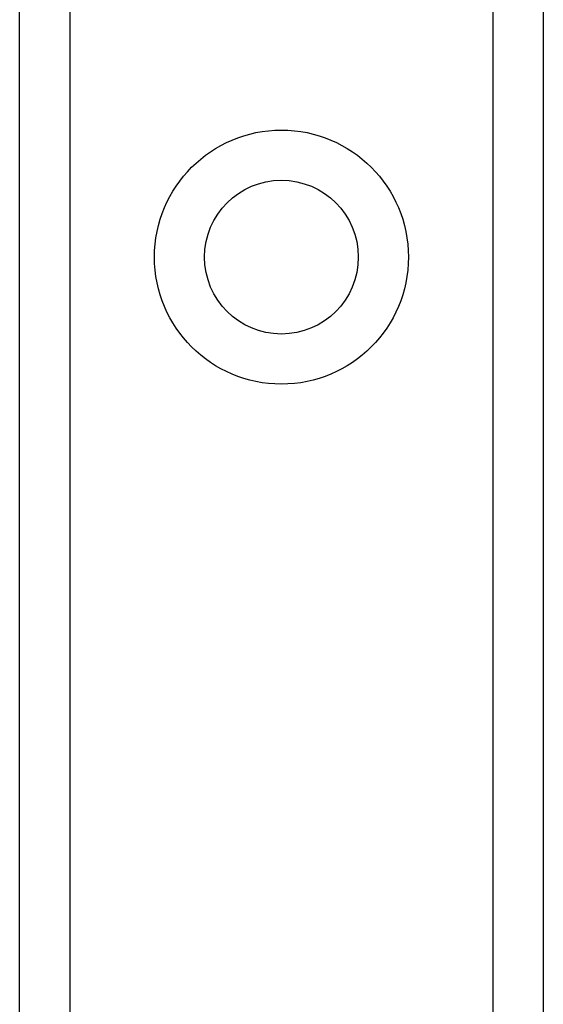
# Model space of a CAD drawing. Header units: inches. Extents: x 2.3 to 72.2, y 3.3 to 39.4.
# Tile 40 of 76: x 4.376 to 4.938, y 24.047 to 25.103. Entities that reach past the tile are written whole.
import ezdxf

# ---------------------------------------------------------------- set-up
doc = ezdxf.new("R2010")
doc.units = ezdxf.units.IN
doc.header["$MEASUREMENT"] = 0
doc.layers.add('Visible Edges(ANSI)', color=7, linetype='Continuous', lineweight=25)
doc.layers.add('Visible Tangent Edges(ANSI)', color=7, linetype='Continuous', lineweight=25)

msp = doc.modelspace()

# ---------------------------------------------------------------- linework, layer by layer
at = {"layer": 'Visible Edges(ANSI)'}
for p, q in [((4.3761, 8.7737), (4.3761, 26.1595)), ((4.9381, 26.1595), (4.9381, 8.7737))]:
    msp.add_line(p, q, dxfattribs=at)
msp.add_circle((4.6571, 24.8485), 0.0825, dxfattribs=at)
at = {"layer": 'Visible Tangent Edges(ANSI)'}
for p, q in [((4.43, 26.1595), (4.43, 8.7737)), ((4.8843, 8.7737), (4.8843, 26.1595))]:
    msp.add_line(p, q, dxfattribs=at)
msp.add_circle((4.6571, 24.8485), 0.1363, dxfattribs=at)

doc.saveas('drawing.dxf')
